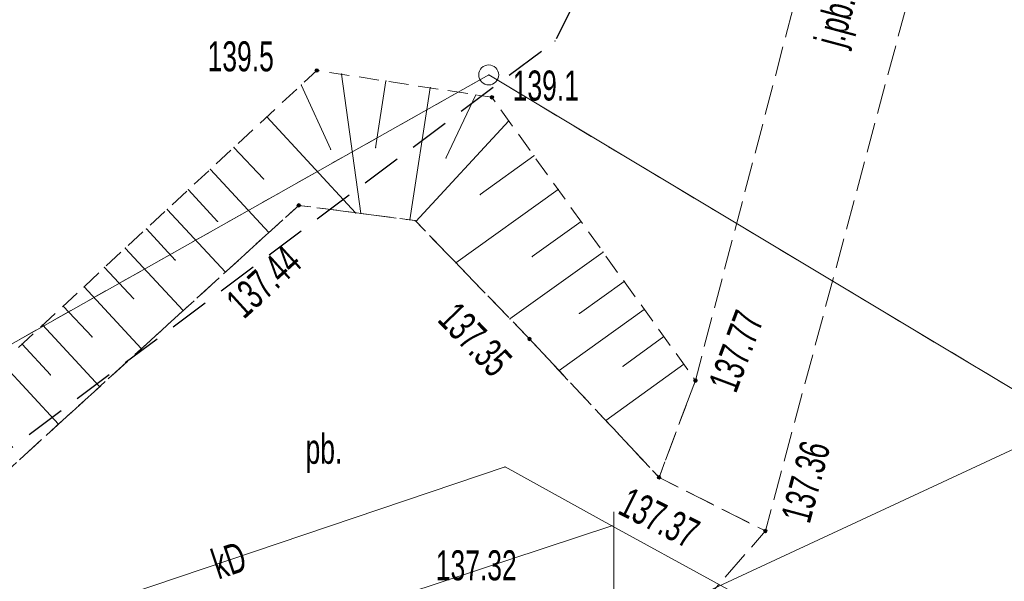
# Model space of a CAD drawing. Extents: x 6456700 to 6518119, y 5963420 to 5980059.
# Tile 84 of 256: x 6512054 to 6512079, y 5964350 to 5964364. Entities that reach past the tile are written whole.
import ezdxf
from ezdxf.enums import TextEntityAlignment as Align

# ---------------------------------------------------------------- set-up
doc = ezdxf.new("R2010")
doc.units = 0
doc.header["$MEASUREMENT"] = 0
for name, pattern in [('L_0_03', [1, 0.5, -0.5]), ('L_0_04', [1.5, 1, -0.5]), ('L_0_52', [1, 0.75, -0.25]), ('L_0_5A', [0.75, 0.5, -0.25])]:
    doc.linetypes.add(name, pattern=pattern)
doc.layers.get('0').update_dxf_attribs({"color": 2, "linetype": 'CONTINUOUS', "lineweight": 5})
for name, color, linetype, lineweight in [('000_Inne__niezydentyfikowane_', 7, 'CONTINUOUS', 18), ('202_punkt_graniczny', 7, 'CONTINUOUS', 18), ('218_kontur_uzytku_gruntowego', 96, 'L_0_03', 18), ('219_dzialka_ewidencyjna', 7, 'CONTINUOUS', 18), ('9mm Kreska ciągła', 252, 'CONTINUOUS', 9), ('jezdnia', 7, 'CONTINUOUS', 18), ('jezdnia_Atr17', 7, 'CONTINUOUS', 18), ('obszar_utwardzony', 7, 'CONTINUOUS', 18), ('obszar_utwardzony_Atr17', 7, 'CONTINUOUS', 18), ('pikieta_naturalna', 7, 'CONTINUOUS', 18), ('pikieta_naturalna_Atr2', 7, 'CONTINUOUS', 18), ('pikieta_sztuczna', 7, 'CONTINUOUS', 18), ('pikieta_sztuczna_Atr2', 7, 'CONTINUOUS', 18), ('przewod_kanalizacyjny', 7, 'CONTINUOUS', 18), ('przewod_kanalizacyjny_Atr1', 7, 'CONTINUOUS', 18), ('rzedna_Atr2', 7, 'CONTINUOUS', 18), ('siatka_krzyrzy', 7, 'CONTINUOUS', 18), ('skarpa_nieumocniona', 7, 'CONTINUOUS', 18), ('Zakres', 7, 'CONTINUOUS', 18)]:
    doc.layers.add(name, color=color, linetype=linetype, lineweight=lineweight)
doc.styles.get("Standard").update_dxf_attribs({"font": 'txt', "width": 0.75})

# ---------------------------------------------------------------- blocks, each defined once
blk = doc.blocks.new('mdcp_nowa')
at = {"layer": 'pikieta_naturalna', "linetype": 'Continuous', "lineweight": 18, "true_color": 0x000000}
for points in [[(6494792.57, 5980813.485, 1), (6494792.57, 5980813.575, 1)], [(6494796.95, 5980812.815, 1), (6494796.95, 5980812.905, 1)]]:
    blk.add_hatch(color=18, dxfattribs=at).paths.add_polyline_path(points)
at = {"layer": 'pikieta_sztuczna', "linetype": 'Continuous', "lineweight": 18, "true_color": 0x000000}
for points in [[(6494792.12, 5980810.115, 1), (6494792.12, 5980810.205, 1)], [(6494797.89, 5980806.775, 1), (6494797.89, 5980806.865, 1)], [(6494802.04, 5980805.735, 1), (6494802.04, 5980805.825, 1)], [(6494801.13, 5980803.315, 1), (6494801.13, 5980803.405, 1)], [(6494803.79, 5980801.975, 1), (6494803.79, 5980802.065, 1)]]:
    blk.add_hatch(color=18, dxfattribs=at).paths.add_polyline_path(points)
at = {"layer": '000_Inne__niezydentyfikowane_', "linetype": 'Continuous', "lineweight": 18, "flags": 128}
for points in [[(6494793.19, 5980813.44), (6494793.67, 5980809.96)], [(6494792.18, 5980813.17), (6494792.92, 5980811.56)], [(6494794.3, 5980813.27), (6494794.04, 5980811.6)], [(6494795.41, 5980813.1), (6494794.9, 5980809.8)], [(6494796.55, 5980812.92), (6494795.8, 5980811.34)], [(6494791.32, 5980812.37), (6494793.54, 5980809.97)], [(6494797.37, 5980812.27), (6494795.05, 5980809.76)], [(6494790.5, 5980811.61), (6494791.24, 5980810.82)], [(6494798, 5980811.4), (6494796.66, 5980810.43)], [(6494789.91, 5980811.06), (6494791.37, 5980809.48)], [(6494789.36, 5980810.55), (6494790.09, 5980809.76)], [(6494798.61, 5980810.56), (6494796.05, 5980808.72)], [(6494788.83, 5980810.06), (6494790.29, 5980808.49)], [(6494799.18, 5980809.76), (6494797.96, 5980808.88)], [(6494788.31, 5980809.57), (6494789.03, 5980808.79)], [(6494787.78, 5980809.09), (6494789.23, 5980807.53)], [(6494799.73, 5980808.99), (6494797.4, 5980807.32)], [(6494787.26, 5980808.61), (6494787.99, 5980807.83)], [(6494800.26, 5980808.26), (6494799.14, 5980807.46)], [(6494786.75, 5980808.12), (6494788.18, 5980806.58)], [(6494786.23, 5980807.64), (6494786.95, 5980806.87)], [(6494800.76, 5980807.56), (6494798.63, 5980806.03)], [(6494785.71, 5980807.17), (6494787.14, 5980805.63)], [(6494801.25, 5980806.88), (6494800.23, 5980806.14)], [(6494785.2, 5980806.69), (6494785.91, 5980805.92)], [(6494784.69, 5980806.22), (6494786.11, 5980804.69)], [(6494801.75, 5980806.19), (6494799.8, 5980804.78)]]:
    blk.add_lwpolyline(points, dxfattribs=at)
at = {"layer": '000_Inne__niezydentyfikowane_'}
for p in [(6494793.19, 5980813.44), (6494792.18, 5980813.17), (6494794.3, 5980813.27), (6494795.41, 5980813.1), (6494796.55, 5980812.92), (6494791.32, 5980812.37), (6494797.37, 5980812.27), (6494790.5, 5980811.61), (6494792.92, 5980811.56), (6494794.04, 5980811.6), (6494795.8, 5980811.34), (6494798, 5980811.4), (6494789.91, 5980811.06), (6494791.24, 5980810.82), (6494789.36, 5980810.55), (6494796.66, 5980810.43), (6494798.61, 5980810.56), (6494788.83, 5980810.06), (6494793.54, 5980809.97), (6494793.67, 5980809.96), (6494790.09, 5980809.76), (6494794.9, 5980809.8), (6494795.05, 5980809.76), (6494799.18, 5980809.76), (6494788.31, 5980809.57), (6494791.37, 5980809.48), (6494787.78, 5980809.09), (6494799.73, 5980808.99), (6494789.03, 5980808.79), (6494796.05, 5980808.72), (6494797.96, 5980808.88), (6494787.26, 5980808.61), (6494790.29, 5980808.49), (6494800.26, 5980808.26), (6494786.75, 5980808.12), (6494787.99, 5980807.83), (6494786.23, 5980807.64), (6494789.23, 5980807.53), (6494800.76, 5980807.56), (6494797.4, 5980807.32), (6494799.14, 5980807.46), (6494785.71, 5980807.17), (6494786.95, 5980806.87), (6494801.25, 5980806.88), (6494785.2, 5980806.69), (6494788.18, 5980806.58), (6494798.63, 5980806.03), (6494800.23, 5980806.14), (6494801.75, 5980806.19), (6494785.91, 5980805.92), (6494787.14, 5980805.63), (6494799.8, 5980804.78), (6494786.11, 5980804.69)]:
    blk.add_point(p, dxfattribs=at)
at = {"layer": '202_punkt_graniczny', "color": 7, "linetype": 'Continuous', "lineweight": 18}
blk.add_circle((6494796.87, 5980813.42), 0.25, dxfattribs=at)
at = {"layer": '202_punkt_graniczny'}
blk.add_point((6494796.87, 5980813.42), dxfattribs=at)
at = {"layer": '218_kontur_uzytku_gruntowego', "lineweight": 18, "flags": 128}
for points in [[(6494796.87, 5980813.42), (6494777.37, 5980802.43)], [(6494813.16, 5980803.66), (6494796.87, 5980813.42)]]:
    blk.add_lwpolyline(points, dxfattribs=at)
at = {"layer": '218_kontur_uzytku_gruntowego'}
blk.add_point((6494796.87, 5980813.42), dxfattribs=at)
blk.add_point((6494796.87, 5980813.42), dxfattribs=at)
blk.add_point((6494796.87, 5980813.42), dxfattribs=at)
blk.add_point((6494796.87, 5980813.42), dxfattribs=at)
at = {"layer": '219_dzialka_ewidencyjna', "color": 3, "linetype": 'Continuous', "lineweight": 18, "flags": 128}
for points in [[(6494777.37, 5980802.43), (6494796.87, 5980813.42)], [(6494796.87, 5980813.42), (6494813.16, 5980803.66)]]:
    blk.add_lwpolyline(points, dxfattribs=at)
at = {"layer": '219_dzialka_ewidencyjna', "color": 3}
blk.add_point((6494796.87, 5980813.42), dxfattribs=at)
blk.add_point((6494796.87, 5980813.42), dxfattribs=at)
at = {"layer": 'jezdnia', "color": 7, "linetype": 'L_0_52', "lineweight": 18, "flags": 128}
blk.add_lwpolyline([(6494811.8, 5980829.42), (6494808.36, 5980819.03), (6494803.79, 5980802.02), (6494801.13, 5980803.36), (6494802.04, 5980805.78), (6494805.65, 5980819.54), (6494807.1, 5980819.17), (6494810.46, 5980829.81), (6494816.76, 5980841.62), (6494818.03, 5980840.99)], close=True, dxfattribs=at)
at = {"layer": 'jezdnia'}
for p in [(6494802.04, 5980805.78), (6494801.13, 5980803.36), (6494803.79, 5980802.02)]:
    blk.add_point(p, dxfattribs=at)
at = {"layer": 'obszar_utwardzony', "color": 7, "linetype": 'L_0_52', "lineweight": 18, "flags": 128}
blk.add_lwpolyline([(6494797.41, 5980794.72), (6494794.5, 5980797.46), (6494788.92, 5980791.49), (6494783.32, 5980787.57), (6494780.17, 5980790.76), (6494755.93, 5980778.76), (6494756.17, 5980774.19), (6494752.02, 5980771.52), (6494756.45, 5980766.09), (6494755.55, 5980761.61), (6494743.98, 5980759.59), (6494744.97, 5980752.92), (6494714.35, 5980747.66), (6494708.39, 5980746.17), (6494708.19, 5980746.85), (6494704.41, 5980746.08), (6494703.98, 5980749.21), (6494705.3, 5980762.89), (6494707.86, 5980761.49), (6494710.29, 5980761.83), (6494709.81, 5980765.31), (6494707.38, 5980764.95), (6494706.67, 5980775.32), (6494709.75, 5980775.92), (6494729.82, 5980779.4), (6494743.01, 5980781.72), (6494750.35, 5980782.98), (6494750.78, 5980780.28), (6494751.56, 5980780.24), (6494754.65, 5980780.55), (6494758.81, 5980788.16), (6494779.4, 5980798.58), (6494792.12, 5980810.16), (6494795.03, 5980809.78), (6494797.89, 5980806.82), (6494801.13, 5980803.36), (6494803.79, 5980802.02)], close=True, dxfattribs=at)
at = {"layer": 'obszar_utwardzony'}
for p in [(6494792.12, 5980810.16), (6494795.03, 5980809.78), (6494797.89, 5980806.82), (6494801.13, 5980803.36), (6494803.79, 5980802.02)]:
    blk.add_point(p, dxfattribs=at)
at = {"layer": 'pikieta_naturalna', "color": 7, "linetype": 'Continuous', "lineweight": 18}
for centre in [(6494792.57, 5980813.53), (6494796.95, 5980812.86)]:
    blk.add_circle(centre, 0.045, dxfattribs=at)
at = {"layer": 'pikieta_naturalna'}
for p in [(6494792.57, 5980813.53), (6494796.95, 5980812.86)]:
    blk.add_point(p, dxfattribs=at)
at = {"layer": 'pikieta_sztuczna', "color": 7, "linetype": 'Continuous', "lineweight": 18}
for centre in [(6494792.12, 5980810.16), (6494797.89, 5980806.82), (6494802.04, 5980805.78), (6494801.13, 5980803.36), (6494803.79, 5980802.02)]:
    blk.add_circle(centre, 0.045, dxfattribs=at)
at = {"layer": 'pikieta_sztuczna'}
for p in [(6494792.12, 5980810.16), (6494797.89, 5980806.82), (6494802.04, 5980805.78), (6494801.13, 5980803.36), (6494803.79, 5980802.02)]:
    blk.add_point(p, dxfattribs=at)
at = {"layer": 'przewod_kanalizacyjny', "color": 34, "linetype": 'Continuous', "lineweight": 18, "flags": 128}
for points in [[(6494799.26, 5980799.09), (6494799.87, 5980799.36), (6494815.62, 5980806.68)], [(6494782.81, 5980798.74), (6494797.28, 5980803.62), (6494799.95, 5980802.15), (6494802.51, 5980800.75), (6494805.25, 5980799.24), (6494807.72, 5980797.88)], [(6494785.38, 5980797.34), (6494799.95, 5980802.15)]]:
    blk.add_lwpolyline(points, dxfattribs=at)
at = {"layer": 'przewod_kanalizacyjny'}
for p in [(6494797.28, 5980803.62), (6494799.95, 5980802.15), (6494799.95, 5980802.15)]:
    blk.add_point(p, dxfattribs=at)
at = {"layer": 'siatka_krzyrzy', "linetype": 'Continuous', "lineweight": 18, "flags": 128}
blk.add_lwpolyline([(6494800, 5980797.5), (6494800, 5980802.5)], dxfattribs=at)
at = {"layer": 'skarpa_nieumocniona', "color": 7, "linetype": 'L_0_5A', "lineweight": 18, "flags": 128}
blk.add_lwpolyline([(6494774.07, 5980799.14), (6494779.92, 5980801.79), (6494792.57, 5980813.53), (6494796.95, 5980812.86), (6494802.04, 5980805.78), (6494801.13, 5980803.36), (6494797.89, 5980806.82), (6494795.03, 5980809.78), (6494792.12, 5980810.16), (6494779.4, 5980798.58), (6494758.81, 5980788.16), (6494759.91, 5980791.04)], close=True, dxfattribs=at)
at = {"layer": 'skarpa_nieumocniona'}
for p in [(6494792.57, 5980813.53), (6494792.57, 5980813.53), (6494796.95, 5980812.86), (6494796.95, 5980812.86), (6494792.12, 5980810.16), (6494792.12, 5980810.16), (6494795.03, 5980809.78), (6494795.03, 5980809.78), (6494797.89, 5980806.82), (6494797.89, 5980806.82), (6494802.04, 5980805.78), (6494802.04, 5980805.78), (6494801.13, 5980803.36), (6494801.13, 5980803.36)]:
    blk.add_point(p, dxfattribs=at)
at = {"layer": 'Zakres', "linetype": 'L_0_04', "lineweight": 25, "flags": 128}
blk.add_lwpolyline([(6495113.77, 5985050.22), (6495121.12, 5984877.07), (6495125.76, 5984757.87), (6495129.89, 5984649.81), (6495141.08, 5984611.3), (6495145.77, 5984544.53), (6495147.36, 5984487.27), (6495157.22, 5984392.07), (6495162.95, 5984387.45), (6495180.24, 5984384.16), (6495229.5, 5984386.61), (6495251.65, 5984373.41), (6495258.77, 5984357.12), (6495255.44, 5984330.44), (6495250.77, 5984304.39), (6495252.21, 5984282.78), (6495255.46, 5984256.45), (6495254.94, 5984238.25), (6495266.4, 5984211), (6495277.24, 5984182.33), (6495294.2, 5984133.19), (6495300.94, 5984095.37), (6495313.24, 5984037.69), (6495317.44, 5983978.18), (6495300.35, 5983922.18), (6495282.35, 5983883.38), (6495266.21, 5983862.23), (6495242.03, 5983839.67), (6495211.11, 5983816.86), (6495158.26, 5983772.66), (6495130.6, 5983651.16), (6495116.31, 5983543.43), (6495129.51, 5983346.73), (6495134.58, 5983264.71), (6495139.64, 5983186.97), (6495193.25, 5983077.94), (6495199.2, 5983041.97), (6495206.23, 5983026), (6495208.96, 5983004.88), (6495202.27, 5982979.48), (6495202.42, 5982950.13), (6495209.35, 5982897.38), (6495215.97, 5982850.34), (6495228.6, 5982809.97), (6495226.85, 5982778.82), (6495225.04, 5982750.56), (6495220.26, 5982723.37), (6495226.54, 5982679.97), (6495206.06, 5982669.48), (6495192.68, 5982657.71), (6495184.57, 5982648.65), (6495174.78, 5982624.58), (6495164.23, 5982604.61), (6495150.7, 5982588.3), (6495137.69, 5982582.43), (6495118.26, 5982573.75), (6495100.35, 5982558.42), (6495090.36, 5982544.99), (6495075.87, 5982519.06), (6495060.83, 5982499.68), (6495049.41, 5982485.49), (6495035.07, 5982459.7), (6495006.7, 5982406.64), (6494980.89, 5982351.84), (6494944.35, 5982293.29), (6494925.72, 5982250.11), (6494905.2, 5982190.37), (6494898.43, 5982153.5), (6494879.51, 5982063.89), (6494864.14, 5981992.66), (6494816.93, 5981768.61), (6494777.79, 5981577.7), (6494739.84, 5981394.72), (6494718.65, 5981297.89), (6494716.45, 5981237.31), (6494738.62, 5981208.21), (6494776.48, 5981173.06), (6494817.16, 5981137.44), (6494847.63, 5981109.8), (6494877.39, 5981077.08), (6494912.75, 5981030.55), (6494916.06, 5981014.71), (6494903.86, 5980957.01), (6494916.13, 5980953.51), (6494892.32, 5980927.59), (6494850.7, 5980858.8), (6494806.81, 5980779.89), (6494785.1, 5980753.49), (6494715.22, 5980723.29), (6494679.96, 5980686.78), (6494651.35, 5980651.29), (6494549.14, 5980683.24), (6494511.84, 5980659.66), (6494443.61, 5980630.33), (6494428.78, 5980598.6), (6494431.58, 5980579.46), (6494420.56, 5980549.76), (6494416.45, 5980528.2), (6494403.86, 5980507.16), (6494388.89, 5980482.96), (6494365.32, 5980407.99), (6494335.67, 5980315.15), (6494332.29, 5980297.41), (6494335.1, 5980278.18), (6494347.25, 5980254.84), (6494336.79, 5980250.09), (6494300.04, 5980271.34), (6494320.8, 5980301.43), (6494336.81, 5980349.17), (6494344.85, 5980380.92), (6494360.85, 5980437.13), (6494374.18, 5980476.38), (6494386.14, 5980498.84), (6494403.02, 5980528.52), (6494411.33, 5980563.19), (6494420.84, 5980586.25), (6494420.25, 5980601.11), (6494434.95, 5980635.94), (6494446.75, 5980644.99), (6494465.77, 5980647.27), (6494513.02, 5980669.46), (6494507.85, 5980679.68), (6494547.89, 5980705.83), (6494570.06, 5980691.34), (6494636.17, 5980669.05), (6494706.14, 5980756.86), (6494742.78, 5980772.58), (6494798.53, 5980814.27), (6494826.12, 5980867.97), (6494849.57, 5980908.6), (6494845.35, 5980942.01), (6494853.94, 5980970.83), (6494891.08, 5980960.54), (6494890.11, 5980965.73), (6494903.94, 5981025.69), (6494869.98, 5981070.3), (6494770.97, 5981160.58), (6494728.18, 5981200.64), (6494706.13, 5981229.56), (6494707.94, 5981299.75), (6494728.84, 5981398.1), (6494767.06, 5981580.19), (6494806.17, 5981770.55), (6494854.36, 5981994.76), (6494869.73, 5982065.97), (6494888.61, 5982155.44), (6494891.67, 5982173.95), (6494895.82, 5982197.45), (6494916.38, 5982253.72), (6494935.47, 5982297.95), (6494954.97, 5982331.67), (6494972.09, 5982356.64), (6494997.76, 5982411.14), (6495026.29, 5982464.48), (6495041.09, 5982491.09), (6495052.99, 5982505.88), (6495067.51, 5982524.6), (6495081.94, 5982550.43), (6495092.99, 5982565.28), (6495112.86, 5982582.29), (6495133.59, 5982591.55), (6495144.48, 5982596.46), (6495155.87, 5982610.19), (6495165.7, 5982628.8), (6495175.96, 5982654.03), (6495185.62, 5982664.83), (6495200.4, 5982677.82), (6495212.49, 5982688.04), (6495209.64, 5982723.43), (6495215.22, 5982750.57), (6495216.87, 5982779.54), (6495218.31, 5982809.31), (6495206.86, 5982847.92), (6495199.44, 5982894.74), (6495192.11, 5982948.71), (6495190.16, 5982979.24), (6495183.47, 5983075.16), (6495129.79, 5983184.34), (6495124.6, 5983264.07), (6495119.53, 5983346.09), (6495106.27, 5983543.75), (6495120.74, 5983652.9), (6495148.75, 5983779.42), (6495204.15, 5983826.04), (6495273.41, 5983889.36), (6495288.53, 5983927.42), (6495300.83, 5983964.69), (6495303.91, 5983980.14), (6495301.32, 5984039.55), (6495291.1, 5984093.63), (6495284.5, 5984130.67), (6495267.84, 5984178.93), (6495257.12, 5984207.3), (6495244.96, 5984236.19), (6495244.79, 5984255.42), (6495242.25, 5984281.97), (6495240.71, 5984304.95), (6495245.55, 5984331.94), (6495248.51, 5984355.64), (6495243.77, 5984366.47), (6495226.98, 5984376.47), (6495179.54, 5984374.12), (6495158.61, 5984378.09), (6495147.7, 5984386.91), (6495137.38, 5984486.61), (6495135.78, 5984544.04), (6495131.18, 5984609.54), (6495119.95, 5984648.2), (6495115.76, 5984757.49), (6495111.12, 5984876.67), (6495103.73, 5985050.93), (6495109.36, 5985081.73), (6495120.41, 5985085.88)], close=True, dxfattribs=at)
at = {"layer": 'Zakres'}
blk.add_point((6494798.53, 5980814.27), dxfattribs=at)
at = {"layer": 'jezdnia_Atr17', "color": 7, "lineweight": 15, "width": 0.66}
blk.add_text('j.pb.', height=0.75, rotation=75, dxfattribs=at).set_placement((6494805.006, 5980814.275), align=Align.TOP_LEFT)
at = {"layer": 'obszar_utwardzony_Atr17', "color": 7, "lineweight": 15, "width": 0.66}
blk.add_text('pb.', height=0.75, dxfattribs=at).set_placement((6494792.29, 5980804.45), align=Align.TOP_LEFT)
at = {"layer": 'pikieta_naturalna_Atr2', "color": 7, "lineweight": 15, "width": 0.66}
for s, p in [('139.5', (6494789.84, 5980814.26)), ('139.1', (6494797.47, 5980813.53))]:
    blk.add_text(s, height=0.75, dxfattribs=at).set_placement(p, align=Align.TOP_LEFT)
at = {"layer": 'pikieta_sztuczna_Atr2', "color": 7, "lineweight": 15, "width": 0.66}
for s, rotation, p in [('137.44', 42.3, (6494790.24, 5980807.85)), ('137.35', 314, (6494796.1, 5980807.8)), ('137.77', 69.4, (6494802.35, 5980805.7)), ('137.36', 75, (6494804.17, 5980802.37)), ('137.37', 333.3, (6494800.4, 5980803.14))]:
    blk.add_text(s, height=0.75, rotation=rotation, dxfattribs=at).set_placement(p, align=Align.TOP_LEFT)
at = {"layer": 'przewod_kanalizacyjny_Atr1', "color": 34, "lineweight": 15, "width": 0.66}
blk.add_text('kD', height=0.75, rotation=18.6, dxfattribs=at).set_placement((6494789.87, 5980801.515), align=Align.TOP_LEFT)
at = {"layer": 'rzedna_Atr2', "color": 34, "lineweight": 15, "width": 0.66}
blk.add_text('137.32', height=0.75, dxfattribs=at).set_placement((6494795.546, 5980801.538), align=Align.TOP_LEFT)

msp = doc.modelspace()

# ---------------------------------------------------------------- block references
at = {"linetype": 'ByBlock'}
msp.add_blockref('mdcp_nowa', (17268.786, -16450.998), dxfattribs=at)

# ---------------------------------------------------------------- next in the draw order: hatches: boundary and pattern name
at = {"layer": '9mm Kreska ciągła'}
h = msp.add_hatch(dxfattribs=at)
h.set_pattern_fill('ANSI37', color=256, scale=4)
h.set_pattern_definition([(45, (6511919.29713, 5964205.80313), (-0.3535534, 0.3535534), []), (135, (6511919.29713, 5964205.80313), (-0.3535534, -0.3535534), [])])
edge = h.paths.add_edge_path()
edge.add_arc((6512161.116, 5964484.823), 3, 319.1973, 391.4314, ccw=False)
edge.add_arc((6512302.768, 5964368.68), 180.179, 140.67516, 150.2278)
edge.add_line((6512146.371, 5964458.149), (6512072.706, 5964329.641))
edge.add_arc((6511998.482, 5964375.659), 87.332, 292.18388, 328.20144, ccw=False)
edge.add_line((6512031.457, 5964294.792), (6512001.751, 5964283.857))
edge.add_arc((6512036.294, 5964190.013), 100, 110.20793, 142.70539)
edge.add_line((6511956.741, 5964250.604), (6511951.132, 5964243.24))
edge.add_line((6511951.132, 5964243.24), (6511943.519, 5964233.244))
edge.add_line((6511943.519, 5964233.244), (6511923.471, 5964207.866))
edge.add_arc((6511919.53, 5964210.598), 4.795, 267.2117, 325.2662, ccw=False)
edge.add_line((6511919.297, 5964205.809), (6511941.938, 5964234.47))
edge.add_line((6511941.938, 5964234.47), (6511949.542, 5964244.453))
edge.add_line((6511949.542, 5964244.453), (6511955.15, 5964251.816))
edge.add_arc((6512036.294, 5964190.013), 102, 470.20793, 502.70539, ccw=False)
edge.add_line((6512001.06, 5964285.734), (6512030.734, 5964296.657))
edge.add_arc((6511998.482, 5964375.659), 85.332, -67.79309, -31.82159)
edge.add_line((6512070.989, 5964330.666), (6512144.636, 5964459.143))
edge.add_arc((6512306.004, 5964366.643), 186, 499.92494, 510.17738, ccw=False)

doc.saveas('drawing.dxf')
